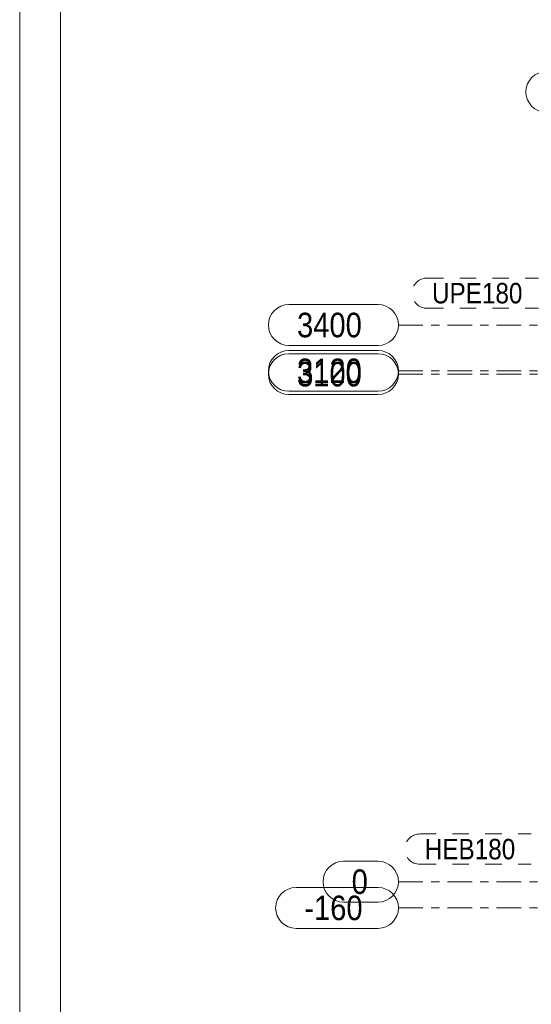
# Model space of a CAD drawing. Header units: millimetres. Extents: x -66 to 775, y -448 to 146.
# Tile 2 of 30: x -66 to -3, y -332 to -212. Entities that reach past the tile are written whole.
import ezdxf

# ---------------------------------------------------------------- set-up
doc = ezdxf.new("R2010")
doc.units = ezdxf.units.MM
for name, pattern in [('XKITLINE00', [0]), ('XKITLINE02', [4, 2, -2]), ('XKITLINE03', [6, 3, -1, 1, -1])]:
    doc.linetypes.add(name, pattern=pattern)
for name, color, linetype, lineweight in [('List výkresu', 3, 'Continuous', 0), ('Mřížka', 4, 'Continuous', 0), ('Značka prvku', 2, 'Continuous', 0)]:
    doc.layers.add(name, color=color, linetype=linetype, lineweight=lineweight)
doc.styles.add('ARIAL', font='arial.ttf')

msp = doc.modelspace()

# ---------------------------------------------------------------- linework, layer by layer
at = {"layer": 'List výkresu', "color": 7, "linetype": 'XKITLINE00', "lineweight": 0}
for p, q in [((-65.71, 145.58), (-65.71, -448.42)), ((-60.71, 140.58), (-60.71, -443.42))]:
    msp.add_line(p, q, dxfattribs=at)
at = {"layer": 'Mřížka', "color": 1, "linetype": 'XKITLINE00', "lineweight": 0}
for p, q in [((-32.81, -246.4), (-21.91, -246.4)), ((-32.81, -251.4), (-21.91, -251.4)), ((-32.81, -252), (-21.91, -252)), ((-32.81, -252.4), (-21.91, -252.4)), ((-32.81, -257), (-21.91, -257)), ((-32.81, -257.4), (-21.91, -257.4)), ((-26.13, -314.4), (-21.91, -314.4)), ((-31.92, -317.6), (-21.91, -317.6)), ((-26.13, -319.4), (-21.91, -319.4)), ((-31.92, -322.6), (-21.91, -322.6))]:
    msp.add_line(p, q, dxfattribs=at)
at = {"layer": 'Mřížka', "color": 1, "linetype": 'XKITLINE03', "lineweight": 0}
for p, q in [((-19.41, -248.9), (85, -248.9)), ((-19.41, -254.5), (347.2, -254.5)), ((-19.41, -254.9), (347.2, -254.9)), ((-19.41, -316.9), (347.2, -316.9)), ((-19.41, -320.1), (328.05, -320.1))]:
    msp.add_line(p, q, dxfattribs=at)
at = {"layer": 'Mřížka', "color": 1, "linetype": 'XKITLINE00', "lineweight": 0}
for centre, start, end in [((-1.33, -220.42), 90, 270), ((-32.81, -248.9), 90, 270), ((-21.91, -248.9), 270, 90), ((-32.81, -254.5), 90, 270), ((-32.81, -254.9), 90, 270), ((-21.91, -254.5), 270, 90), ((-21.91, -254.9), 270, 90), ((-26.13, -316.9), 90, 270), ((-21.91, -316.9), 270, 90), ((-31.92, -320.1), 90, 270), ((-21.91, -320.1), 270, 90)]:
    msp.add_arc(centre, 2.5, start, end, dxfattribs=at)
at = {"layer": 'Značka prvku', "color": 7, "linetype": 'XKITLINE02', "lineweight": 0}
for p, q in [((-15.91, -243.16), (-2.29, -243.16)), ((-15.91, -246.86), (-2.29, -246.86)), ((-16.79, -311.07), (-3.17, -311.07)), ((-16.79, -314.77), (-3.17, -314.77))]:
    msp.add_line(p, q, dxfattribs=at)
for centre in [(-15.91, -245.01), (-16.79, -312.92)]:
    msp.add_arc(centre, 1.85, 90, 270, dxfattribs=at)

# ---------------------------------------------------------------- texts
at = {"layer": 'Mřížka', "color": 4, "style": 'ARIAL', "width": 0.85}
for s, p in [('3400', (-31.81, -250.4)), ('3120', (-31.81, -256)), ('3100', (-31.81, -256.4)), ('0', (-25.13, -318.4)), ('-160', (-30.92, -321.6))]:
    msp.add_text(s, height=3, dxfattribs=at).set_placement(p)
at = {"layer": 'Značka prvku', "color": 3, "style": 'ARIAL', "width": 0.85}
for s, p in [('UPE180', (-15.31, -246.26)), ('HEB180', (-16.19, -314.17))]:
    msp.add_text(s, height=2.5, dxfattribs=at).set_placement(p)

doc.saveas('drawing.dxf')
